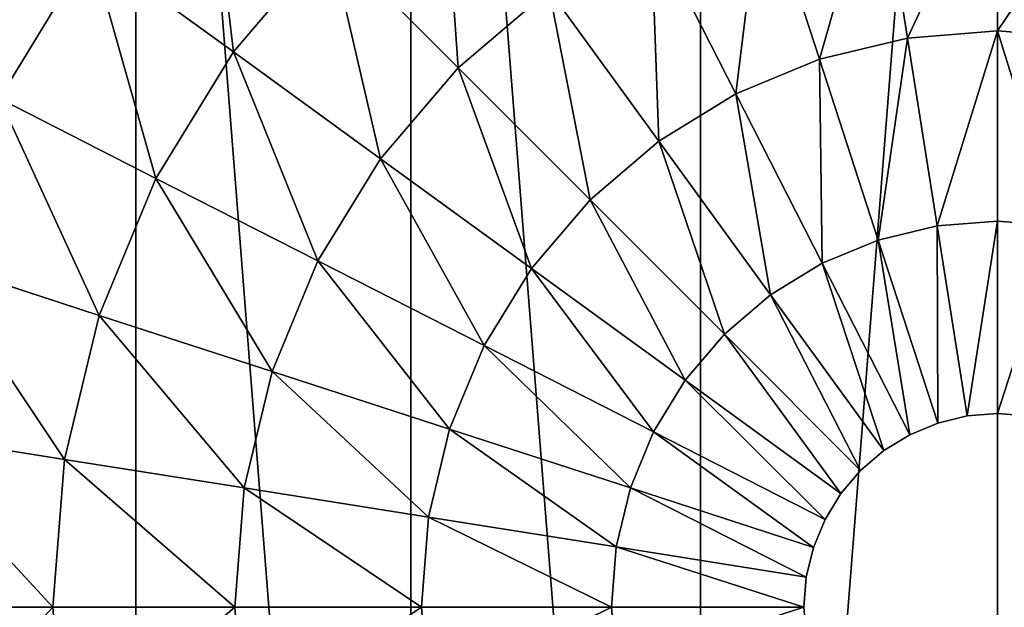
# Model space of a CAD drawing. Header units: centimetres. Extents: x -19.08 to -13.09, y -3.05 to 3.05.
# Tile 51 of 79: x -17.07 to -16.08, y 0.05 to 0.65. Entities that reach past the tile are written whole.
import ezdxf

# ---------------------------------------------------------------- set-up
doc = ezdxf.new("R2010")
doc.units = ezdxf.units.CM
doc.header["$LTSCALE"] = 2.54
doc.layers.get('0').update_dxf_attribs({"true_color": 0xff5454})
doc.layers.add('CHROM', color=7, linetype='Continuous', true_color=0x777799)

# ---------------------------------------------------------------- blocks, each defined once
blk = doc.blocks.new('Grupuj#6')
at = {"color": 0}
for p, q in [((2.99548, 3.57804, 0.06126), (2.99548, 3.76663, 0.11444)), ((2.99548, 3.57804, 0.06126), (2.99548, 3.76663, 0.11444)), ((2.90435, 3.57087, 0.06126), (2.87485, 3.75713, 0.11444)), ((2.90435, 3.57087, 0.06126), (2.87485, 3.75713, 0.11444)), ((2.81546, 3.54953, 0.06126), (2.75718, 3.72888, 0.11444)), ((2.81546, 3.54953, 0.06126), (2.75718, 3.72888, 0.11444)), ((2.731, 3.51454, 0.06126), (2.64539, 3.68258, 0.11444)), ((2.731, 3.51454, 0.06126), (2.64539, 3.68258, 0.11444)), ((2.22289, 3.5568, 0.18226), (2.32021, 3.67075, 0.18226)), ((2.22289, 3.5568, 0.18226), (2.32021, 3.67075, 0.18226)), ((2.4502, 3.54076, 0.11444), (2.32021, 3.67075, 0.18226)), ((2.4502, 3.54076, 0.11444), (2.32021, 3.67075, 0.18226)), ((1.98604, 3.50982, 0.2643), (2.07893, 3.6614, 0.2643)), ((1.98604, 3.50982, 0.2643), (2.07893, 3.6614, 0.2643)), ((2.22289, 3.5568, 0.18226), (2.07893, 3.6614, 0.2643)), ((2.22289, 3.5568, 0.18226), (2.07893, 3.6614, 0.2643)), ((2.4502, 3.54076, 0.11444), (2.54221, 3.61935, 0.11444)), ((2.4502, 3.54076, 0.11444), (2.54221, 3.61935, 0.11444)), ((2.65306, 3.46678, 0.06126), (2.54221, 3.61935, 0.11444)), ((2.65306, 3.46678, 0.06126), (2.54221, 3.61935, 0.11444)), ((2.90435, 3.57087, 0.06126), (2.99548, 3.57804, 0.06126)), ((2.90435, 3.57087, 0.06126), (2.99548, 3.57804, 0.06126)), ((2.99548, 3.38586, 0.02303), (2.99548, 3.57804, 0.06126)), ((2.99548, 3.57804, 0.06126), (3.08661, 3.57087, 0.06126)), ((2.99548, 3.38586, 0.02303), (2.99548, 3.57804, 0.06126)), ((2.99548, 3.57804, 0.06126), (3.08661, 3.57087, 0.06126)), ((2.81546, 3.54953, 0.06126), (2.90435, 3.57087, 0.06126)), ((2.81546, 3.54953, 0.06126), (2.90435, 3.57087, 0.06126)), ((2.93441, 3.38105, 0.02303), (2.90435, 3.57087, 0.06126)), ((2.93441, 3.38105, 0.02303), (2.90435, 3.57087, 0.06126)), ((2.14459, 3.42903, 0.18226), (2.22289, 3.5568, 0.18226)), ((2.14459, 3.42903, 0.18226), (2.22289, 3.5568, 0.18226)), ((2.37161, 3.44875, 0.11444), (2.22289, 3.5568, 0.18226)), ((2.37161, 3.44875, 0.11444), (2.22289, 3.5568, 0.18226)), ((2.731, 3.51454, 0.06126), (2.81546, 3.54953, 0.06126)), ((2.731, 3.51454, 0.06126), (2.81546, 3.54953, 0.06126)), ((2.87485, 3.36675, 0.02303), (2.81546, 3.54953, 0.06126)), ((2.87485, 3.36675, 0.02303), (2.81546, 3.54953, 0.06126)), ((2.37161, 3.44875, 0.11444), (2.4502, 3.54076, 0.11444)), ((2.37161, 3.44875, 0.11444), (2.4502, 3.54076, 0.11444)), ((2.58355, 3.40741, 0.06126), (2.4502, 3.54076, 0.11444)), ((2.58355, 3.40741, 0.06126), (2.4502, 3.54076, 0.11444)), ((2.65306, 3.46678, 0.06126), (2.731, 3.51454, 0.06126)), ((2.65306, 3.46678, 0.06126), (2.731, 3.51454, 0.06126)), ((2.81825, 3.34331, 0.02303), (2.731, 3.51454, 0.06126)), ((2.81825, 3.34331, 0.02303), (2.731, 3.51454, 0.06126)), ((2.14459, 3.42903, 0.18226), (1.98604, 3.50982, 0.2643)), ((2.14459, 3.42903, 0.18226), (1.98604, 3.50982, 0.2643)), ((2.58355, 3.40741, 0.06126), (2.65306, 3.46678, 0.06126)), ((2.58355, 3.40741, 0.06126), (2.65306, 3.46678, 0.06126)), ((2.76602, 3.3113, 0.02303), (2.65306, 3.46678, 0.06126)), ((2.76602, 3.3113, 0.02303), (2.65306, 3.46678, 0.06126)), ((2.30838, 3.34557, 0.11444), (2.37161, 3.44875, 0.11444)), ((2.30838, 3.34557, 0.11444), (2.37161, 3.44875, 0.11444)), ((2.52418, 3.3379, 0.06126), (2.37161, 3.44875, 0.11444)), ((2.52418, 3.3379, 0.06126), (2.37161, 3.44875, 0.11444)), ((2.08724, 3.29058, 0.18226), (2.14459, 3.42903, 0.18226)), ((2.08724, 3.29058, 0.18226), (2.14459, 3.42903, 0.18226)), ((2.30838, 3.34557, 0.11444), (2.14459, 3.42903, 0.18226)), ((2.30838, 3.34557, 0.11444), (2.14459, 3.42903, 0.18226)), ((2.52418, 3.3379, 0.06126), (2.58355, 3.40741, 0.06126)), ((2.52418, 3.3379, 0.06126), (2.58355, 3.40741, 0.06126)), ((2.71944, 3.27152, 0.02303), (2.58355, 3.40741, 0.06126)), ((2.71944, 3.27152, 0.02303), (2.58355, 3.40741, 0.06126)), ((2.93441, 3.38105, 0.02303), (2.99548, 3.38586, 0.02303)), ((2.93441, 3.38105, 0.02303), (2.99548, 3.38586, 0.02303)), ((2.99548, 3.19127), (2.99548, 3.38586, 0.02303)), ((2.99548, 3.38586, 0.02303), (3.05655, 3.38105, 0.02303)), ((2.99548, 3.19127), (2.99548, 3.38586, 0.02303)), ((2.99548, 3.38586, 0.02303), (3.05655, 3.38105, 0.02303)), ((2.87485, 3.36675, 0.02303), (2.93441, 3.38105, 0.02303)), ((2.87485, 3.36675, 0.02303), (2.93441, 3.38105, 0.02303)), ((2.96485, 3.18886), (2.93441, 3.38105, 0.02303)), ((2.96485, 3.18886), (2.93441, 3.38105, 0.02303)), ((2.81825, 3.34331, 0.02303), (2.87485, 3.36675, 0.02303)), ((2.81825, 3.34331, 0.02303), (2.87485, 3.36675, 0.02303)), ((2.93498, 3.18169), (2.87485, 3.36675, 0.02303)), ((2.93498, 3.18169), (2.87485, 3.36675, 0.02303)), ((2.08724, 3.29058, 0.18226), (1.91801, 3.34557, 0.2643)), ((2.08724, 3.29058, 0.18226), (1.91801, 3.34557, 0.2643)), ((2.26208, 3.23378, 0.11444), (2.30838, 3.34557, 0.11444)), ((2.26208, 3.23378, 0.11444), (2.30838, 3.34557, 0.11444)), ((2.47642, 3.25996, 0.06126), (2.30838, 3.34557, 0.11444)), ((2.47642, 3.25996, 0.06126), (2.30838, 3.34557, 0.11444)), ((2.47642, 3.25996, 0.06126), (2.52418, 3.3379, 0.06126)), ((2.47642, 3.25996, 0.06126), (2.52418, 3.3379, 0.06126)), ((2.67966, 3.22494, 0.02303), (2.52418, 3.3379, 0.06126)), ((2.67966, 3.22494, 0.02303), (2.52418, 3.3379, 0.06126)), ((2.76602, 3.3113, 0.02303), (2.81825, 3.34331, 0.02303)), ((2.76602, 3.3113, 0.02303), (2.81825, 3.34331, 0.02303)), ((2.90659, 3.16993), (2.81825, 3.34331, 0.02303)), ((2.90659, 3.16993), (2.81825, 3.34331, 0.02303)), ((2.71944, 3.27152, 0.02303), (2.76602, 3.3113, 0.02303)), ((2.71944, 3.27152, 0.02303), (2.76602, 3.3113, 0.02303)), ((2.8804, 3.15388), (2.76602, 3.3113, 0.02303)), ((2.8804, 3.15388), (2.76602, 3.3113, 0.02303)), ((2.05226, 3.14487, 0.18226), (2.08724, 3.29058, 0.18226)), ((2.05226, 3.14487, 0.18226), (2.08724, 3.29058, 0.18226)), ((2.26208, 3.23378, 0.11444), (2.08724, 3.29058, 0.18226)), ((2.26208, 3.23378, 0.11444), (2.08724, 3.29058, 0.18226)), ((2.67966, 3.22494, 0.02303), (2.71944, 3.27152, 0.02303)), ((2.67966, 3.22494, 0.02303), (2.71944, 3.27152, 0.02303)), ((2.85703, 3.13393), (2.71944, 3.27152, 0.02303)), ((2.85703, 3.13393), (2.71944, 3.27152, 0.02303)), ((2.44143, 3.1755, 0.06126), (2.47642, 3.25996, 0.06126)), ((2.44143, 3.1755, 0.06126), (2.47642, 3.25996, 0.06126)), ((2.64765, 3.17271, 0.02303), (2.47642, 3.25996, 0.06126)), ((2.64765, 3.17271, 0.02303), (2.47642, 3.25996, 0.06126)), ((2.23383, 3.11611, 0.11444), (2.26208, 3.23378, 0.11444)), ((2.23383, 3.11611, 0.11444), (2.26208, 3.23378, 0.11444)), ((2.44143, 3.1755, 0.06126), (2.26208, 3.23378, 0.11444)), ((2.44143, 3.1755, 0.06126), (2.26208, 3.23378, 0.11444)), ((2.64765, 3.17271, 0.02303), (2.67966, 3.22494, 0.02303)), ((2.64765, 3.17271, 0.02303), (2.67966, 3.22494, 0.02303)), ((2.83708, 3.11056), (2.67966, 3.22494, 0.02303)), ((2.83708, 3.11056), (2.67966, 3.22494, 0.02303)), ((2.93498, 3.18169), (2.96485, 3.18886)), ((2.96485, 3.18886), (2.99548, 3.19127)), ((2.99548, 3.19127), (3.02611, 3.18886)), ((2.42009, 3.08661, 0.06126), (2.44143, 3.1755, 0.06126)), ((2.42009, 3.08661, 0.06126), (2.44143, 3.1755, 0.06126)), ((2.62421, 3.11611, 0.02303), (2.44143, 3.1755, 0.06126)), ((2.62421, 3.11611, 0.02303), (2.44143, 3.1755, 0.06126)), ((2.90659, 3.16993), (2.93498, 3.18169)), ((2.05226, 3.14487, 0.18226), (1.8765, 3.17271, 0.2643)), ((2.05226, 3.14487, 0.18226), (1.8765, 3.17271, 0.2643)), ((2.62421, 3.11611, 0.02303), (2.64765, 3.17271, 0.02303)), ((2.62421, 3.11611, 0.02303), (2.64765, 3.17271, 0.02303)), ((2.82103, 3.08437), (2.64765, 3.17271, 0.02303)), ((2.82103, 3.08437), (2.64765, 3.17271, 0.02303)), ((2.8804, 3.15388), (2.90659, 3.16993)), ((2.85703, 3.13393), (2.8804, 3.15388)), ((2.0405, 2.99548, 0.18226), (2.05226, 3.14487, 0.18226)), ((2.0405, 2.99548, 0.18226), (2.05226, 3.14487, 0.18226)), ((2.23383, 3.11611, 0.11444), (2.05226, 3.14487, 0.18226)), ((2.23383, 3.11611, 0.11444), (2.05226, 3.14487, 0.18226)), ((2.83708, 3.11056), (2.85703, 3.13393)), ((2.22433, 2.99548, 0.11444), (2.23383, 3.11611, 0.11444)), ((2.22433, 2.99548, 0.11444), (2.23383, 3.11611, 0.11444)), ((2.42009, 3.08661, 0.06126), (2.23383, 3.11611, 0.11444)), ((2.42009, 3.08661, 0.06126), (2.23383, 3.11611, 0.11444)), ((2.60991, 3.05655, 0.02303), (2.62421, 3.11611, 0.02303)), ((2.60991, 3.05655, 0.02303), (2.62421, 3.11611, 0.02303)), ((2.80927, 3.05598), (2.62421, 3.11611, 0.02303)), ((2.80927, 3.05598), (2.62421, 3.11611, 0.02303)), ((2.82103, 3.08437), (2.83708, 3.11056)), ((2.41292, 2.99548, 0.06126), (2.42009, 3.08661, 0.06126)), ((2.41292, 2.99548, 0.06126), (2.42009, 3.08661, 0.06126)), ((2.60991, 3.05655, 0.02303), (2.42009, 3.08661, 0.06126)), ((2.60991, 3.05655, 0.02303), (2.42009, 3.08661, 0.06126)), ((2.80927, 3.05598), (2.82103, 3.08437)), ((2.6051, 2.99548, 0.02303), (2.60991, 3.05655, 0.02303)), ((2.6051, 2.99548, 0.02303), (2.60991, 3.05655, 0.02303)), ((2.8021, 3.02611), (2.60991, 3.05655, 0.02303)), ((2.8021, 3.02611), (2.60991, 3.05655, 0.02303)), ((2.8021, 3.02611), (2.80927, 3.05598)), ((2.79969, 2.99548), (2.8021, 3.02611)), ((2.0405, 2.99548, 0.18226), (1.86256, 2.99548, 0.2643)), ((2.0405, 2.99548, 0.18226), (1.86256, 2.99548, 0.2643)), ((2.05226, 2.84609, 0.18226), (2.0405, 2.99548, 0.18226)), ((2.05226, 2.84609, 0.18226), (2.0405, 2.99548, 0.18226)), ((2.22433, 2.99548, 0.11444), (2.0405, 2.99548, 0.18226)), ((2.22433, 2.99548, 0.11444), (2.0405, 2.99548, 0.18226)), ((2.23383, 2.87485, 0.11444), (2.22433, 2.99548, 0.11444)), ((2.23383, 2.87485, 0.11444), (2.22433, 2.99548, 0.11444)), ((2.41292, 2.99548, 0.06126), (2.22433, 2.99548, 0.11444)), ((2.41292, 2.99548, 0.06126), (2.22433, 2.99548, 0.11444)), ((2.42009, 2.90435, 0.06126), (2.41292, 2.99548, 0.06126)), ((2.6051, 2.99548, 0.02303), (2.41292, 2.99548, 0.06126)), ((2.42009, 2.90435, 0.06126), (2.41292, 2.99548, 0.06126)), ((2.6051, 2.99548, 0.02303), (2.41292, 2.99548, 0.06126)), ((2.60991, 2.93441, 0.02303), (2.6051, 2.99548, 0.02303)), ((2.60991, 2.93441, 0.02303), (2.6051, 2.99548, 0.02303)), ((2.79969, 2.99548), (2.6051, 2.99548, 0.02303)), ((2.79969, 2.99548), (2.6051, 2.99548, 0.02303)), ((2.8021, 2.96485), (2.79969, 2.99548))]:
    blk.add_line(p, q, dxfattribs=at)
mesh = blk.add_polyface(dxfattribs=at)
corners = [(0.03688, 3.46408, 6.88779), (0.03688, 2.52688, 6.88779), (0, 2.99548, 6.88779), (0.14661, 3.92113, 6.88779), (0.14661, 2.06983, 6.88779), (0.32649, 4.3554, 6.88779), (0.32649, 1.63556, 6.88779), (0.57209, 4.75618, 6.88779), (0.5, 2.99548, 6.88779), (0.53072, 3.38586, 6.88779), (0.62214, 3.76663, 6.88779), (0.87736, 5.1136, 6.88779), (0.77199, 4.1284, 6.88779), (0.97659, 4.46229, 6.88779), (1.23478, 5.41887, 6.88779), (1.23091, 4.76005, 6.88779), (1.52867, 5.01437, 6.88779), (1.63556, 5.66447, 6.88779), (1.86256, 5.21897, 6.88779), (2.06983, 5.84435, 6.88779), (2.22433, 5.36882, 6.88779), (2.52688, 5.95408, 6.88779), (2.6051, 5.46024, 6.88779), (2.99548, 5.99096, 6.88779), (2.99548, 5.49096, 6.88779), (3.46408, 5.95408, 6.88779), (3.38586, 5.46024, 6.88779), (3.76663, 5.36882, 6.88779), (3.92113, 5.84435, 6.88779), (4.1284, 5.21897, 6.88779), (4.3554, 5.66447, 6.88779), (4.46229, 5.01437, 6.88779), (4.75618, 5.41887, 6.88779), (4.76005, 4.76005, 6.88779), (5.1136, 5.1136, 6.88779), (5.01437, 4.46229, 6.88779), (5.21897, 4.1284, 6.88779), (5.41887, 4.75618, 6.88779), (5.36882, 3.76663, 6.88779), (5.46024, 3.38586, 6.88779), (5.66447, 4.3554, 6.88779), (5.49096, 2.99548, 6.88779), (5.66447, 1.63556, 6.88779), (5.84435, 2.06983, 6.88779), (5.84435, 3.92113, 6.88779), (5.95408, 2.52688, 6.88779), (5.95408, 3.46408, 6.88779), (5.99096, 2.99548, 6.88779), (0.57209, 1.23478, 6.88779), (0.53072, 2.6051, 6.88779), (0.62214, 2.22433, 6.88779), (0.87736, 0.87736, 6.88779), (0.77199, 1.86256, 6.88779), (0.97659, 1.52867, 6.88779), (1.23478, 0.57209, 6.88779), (1.23091, 1.23091, 6.88779), (1.52867, 0.97659, 6.88779), (1.63556, 0.32649, 6.88779), (1.86256, 0.77199, 6.88779), (2.06983, 0.14661, 6.88779), (2.22433, 0.62214, 6.88779), (2.52688, 0.03688, 6.88779), (2.6051, 0.53072, 6.88779), (2.99548, 0, 6.88779), (2.99548, 0.5, 6.88779), (3.38586, 0.53072, 6.88779), (3.46408, 0.03688, 6.88779), (3.76663, 0.62214, 6.88779), (3.92113, 0.14661, 6.88779), (4.1284, 0.77199, 6.88779), (4.3554, 0.32649, 6.88779), (4.46229, 0.97659, 6.88779), (4.75618, 0.57209, 6.88779), (4.76005, 1.23091, 6.88779), (5.1136, 0.87736, 6.88779), (5.01437, 1.52867, 6.88779), (5.21897, 1.86256, 6.88779), (5.41887, 1.23478, 6.88779), (5.36882, 2.22433, 6.88779), (5.46024, 2.6051, 6.88779)]
mesh.append_faces([[corners[k] for k in face] for face in [(0, 1, 2), (45, 46, 47)]], dxfattribs={"vtx0": -1, "color": 0})
mesh.append_faces([[corners[k] for k in face] for face in [(1, 3, 4), (4, 5, 6), (8, 7, 9), (9, 7, 10), (10, 11, 12), (12, 11, 13), (13, 14, 15), (15, 14, 16), (16, 17, 18), (18, 19, 20), (20, 21, 22), (22, 23, 24), (24, 25, 26), (26, 25, 27), (27, 28, 29), (29, 30, 31), (31, 32, 33), (33, 34, 35), (35, 34, 36), (36, 37, 38), (38, 37, 39), (39, 40, 41), (42, 40, 43), (43, 44, 45), (48, 50, 51), (51, 53, 54), (54, 56, 57), (57, 58, 59), (59, 60, 61), (61, 62, 63), (63, 65, 66), (66, 67, 68), (68, 69, 70), (70, 71, 72), (72, 73, 74), (74, 76, 77), (77, 79, 42)]], dxfattribs={"vtx0": -1, "vtx1": -1, "color": 0})
mesh.append_faces([[corners[k] for k in face] for face in [(6, 7, 8), (41, 40, 42)]], dxfattribs={"vtx0": -1, "vtx1": -1, "vtx2": -1, "color": 0})
mesh.append_faces([[corners[k] for k in face] for face in [(1, 0, 3), (4, 3, 5), (6, 5, 7), (10, 7, 11), (13, 11, 14), (16, 14, 17), (18, 17, 19), (20, 19, 21), (22, 21, 23), (24, 23, 25), (27, 25, 28), (29, 28, 30), (31, 30, 32), (33, 32, 34), (36, 34, 37), (39, 37, 40), (43, 40, 44), (45, 44, 46), (8, 48, 6), (48, 8, 49), (48, 49, 50), (51, 50, 52), (51, 52, 53), (54, 53, 55), (54, 55, 56), (57, 56, 58), (59, 58, 60), (61, 60, 62), (63, 62, 64), (63, 64, 65), (66, 65, 67), (68, 67, 69), (70, 69, 71), (72, 71, 73), (74, 73, 75), (74, 75, 76), (77, 76, 78), (77, 78, 79), (42, 79, 41)]], dxfattribs={"vtx0": -1, "vtx2": -1, "color": 0})
mesh = blk.add_polyface(dxfattribs=at)
corners = [(1.10003, 2.69527, 12.53068), (1.10003, 3.29569, 12.53068), (1.0764, 2.99548, 12.53068), (1.17032, 2.40245, 12.53068), (1.17032, 3.58851, 12.53068), (1.28557, 2.12424, 12.53068), (1.28557, 3.86672, 12.53068), (1.44291, 1.86747, 12.53068), (1.44291, 4.12349, 12.53068), (1.63848, 1.63848, 12.53068), (1.63848, 4.35248, 12.53068), (1.86747, 1.44291, 12.53068), (1.86747, 4.54805, 12.53068), (2.12424, 1.28557, 12.53068), (2.12424, 4.70539, 12.53068), (2.40245, 1.17032, 12.53068), (2.40245, 4.82064, 12.53068), (2.69527, 1.10003, 12.53068), (2.69527, 4.89093, 12.53068), (2.99548, 4.91456, 12.53068), (2.99548, 1.0764, 12.53068), (3.29569, 1.10003, 12.53068), (3.29569, 4.89093, 12.53068), (3.58851, 1.17032, 12.53068), (3.58851, 4.82064, 12.53068), (3.86672, 1.28557, 12.53068), (3.86672, 4.70539, 12.53068), (4.12349, 1.44291, 12.53068), (4.12349, 4.54805, 12.53068), (4.35248, 1.63848, 12.53068), (4.35248, 4.35248, 12.53068), (4.54805, 1.86747, 12.53068), (4.54805, 4.12349, 12.53068), (4.70539, 2.12424, 12.53068), (4.70539, 3.86672, 12.53068), (4.82064, 2.40245, 12.53068), (4.82064, 3.58851, 12.53068), (4.89093, 2.69527, 12.53068), (4.89093, 3.29569, 12.53068), (4.91456, 2.99548, 12.53068)]
mesh.append_faces([[corners[k] for k in face] for face in [(0, 1, 2), (38, 37, 39)]], dxfattribs={"vtx0": -1, "color": 0})
mesh.append_faces([[corners[k] for k in face] for face in [(1, 3, 4), (4, 5, 6), (6, 7, 8), (8, 9, 10), (10, 11, 12), (12, 13, 14), (14, 15, 16), (16, 17, 18), (18, 17, 19), (19, 21, 22), (22, 23, 24), (24, 25, 26), (26, 27, 28), (28, 29, 30), (30, 31, 32), (32, 33, 34), (34, 35, 36), (36, 37, 38)]], dxfattribs={"vtx0": -1, "vtx1": -1, "color": 0})
mesh.append_faces([[corners[k] for k in face] for face in [(1, 0, 3), (4, 3, 5), (6, 5, 7), (8, 7, 9), (10, 9, 11), (12, 11, 13), (14, 13, 15), (16, 15, 17), (19, 17, 20), (19, 20, 21), (22, 21, 23), (24, 23, 25), (26, 25, 27), (28, 27, 29), (30, 29, 31), (32, 31, 33), (34, 33, 35), (36, 35, 37)]], dxfattribs={"vtx0": -1, "vtx2": -1, "color": 0})
mesh = blk.add_polyface(dxfattribs=at)
corners = [(2.19438, 3.79658, 0.2643), (2.22289, 3.5568, 0.18226), (2.07893, 3.6614, 0.2643), (2.32021, 3.67075, 0.18226)]
mesh.append_faces([[corners[k] for k in face] for face in [(0, 1, 2), (1, 0, 3)]], dxfattribs={"vtx0": -1, "color": 0})
mesh = blk.add_polyface(dxfattribs=at)
corners = [(2.43416, 3.76807, 0.18226), (2.4502, 3.54076, 0.11444), (2.32021, 3.67075, 0.18226), (2.54221, 3.61935, 0.11444)]
mesh.append_faces([[corners[k] for k in face] for face in [(0, 1, 2), (1, 0, 3)]], dxfattribs={"vtx0": -1, "color": 0})
mesh = blk.add_polyface(dxfattribs=at)
corners = [(2.99548, 3.76663, 0.11444), (2.90435, 3.57087, 0.06126), (2.87485, 3.75713, 0.11444), (2.99548, 3.57804, 0.06126)]
mesh.append_faces([[corners[k] for k in face] for face in [(0, 1, 2), (1, 0, 3)]], dxfattribs={"vtx0": -1, "color": 0})
mesh = blk.add_polyface(dxfattribs=at)
corners = [(3.11611, 3.75713, 0.11444), (2.99548, 3.57804, 0.06126), (2.99548, 3.76663, 0.11444), (3.08661, 3.57087, 0.06126)]
mesh.append_faces([[corners[k] for k in face] for face in [(0, 1, 2), (1, 0, 3)]], dxfattribs={"vtx0": -1, "color": 0})
mesh = blk.add_polyface(dxfattribs=at)
corners = [(1.94062, 3.76188, 0.36004), (1.98604, 3.50982, 0.2643), (1.83371, 3.58743, 0.36004), (2.07893, 3.6614, 0.2643)]
mesh.append_faces([[corners[k] for k in face] for face in [(0, 1, 2), (1, 0, 3)]], dxfattribs={"vtx0": -1, "color": 0})
mesh = blk.add_polyface(dxfattribs=at)
corners = [(2.87485, 3.75713, 0.11444), (2.81546, 3.54953, 0.06126), (2.75718, 3.72888, 0.11444), (2.90435, 3.57087, 0.06126)]
mesh.append_faces([[corners[k] for k in face] for face in [(0, 1, 2), (1, 0, 3)]], dxfattribs={"vtx0": -1, "color": 0})
mesh = blk.add_polyface(dxfattribs=at)
corners = [(2.75718, 3.72888, 0.11444), (2.731, 3.51454, 0.06126), (2.64539, 3.68258, 0.11444), (2.81546, 3.54953, 0.06126)]
mesh.append_faces([[corners[k] for k in face] for face in [(0, 1, 2), (1, 0, 3)]], dxfattribs={"vtx0": -1, "color": 0})
mesh = blk.add_polyface(dxfattribs=at)
corners = [(2.64539, 3.68258, 0.11444), (2.65306, 3.46678, 0.06126), (2.54221, 3.61935, 0.11444), (2.731, 3.51454, 0.06126)]
mesh.append_faces([[corners[k] for k in face] for face in [(0, 1, 2), (1, 0, 3)]], dxfattribs={"vtx0": -1, "color": 0})
mesh = blk.add_polyface(dxfattribs=at)
corners = [(2.32021, 3.67075, 0.18226), (2.37161, 3.44875, 0.11444), (2.22289, 3.5568, 0.18226), (2.4502, 3.54076, 0.11444)]
mesh.append_faces([[corners[k] for k in face] for face in [(0, 1, 2), (1, 0, 3)]], dxfattribs={"vtx0": -1, "color": 0})
mesh = blk.add_polyface(dxfattribs=at)
corners = [(2.07893, 3.6614, 0.2643), (2.14459, 3.42903, 0.18226), (1.98604, 3.50982, 0.2643), (2.22289, 3.5568, 0.18226)]
mesh.append_faces([[corners[k] for k in face] for face in [(0, 1, 2), (1, 0, 3)]], dxfattribs={"vtx0": -1, "color": 0})
mesh = blk.add_polyface(dxfattribs=at)
corners = [(2.54221, 3.61935, 0.11444), (2.58355, 3.40741, 0.06126), (2.4502, 3.54076, 0.11444), (2.65306, 3.46678, 0.06126)]
mesh.append_faces([[corners[k] for k in face] for face in [(0, 1, 2), (1, 0, 3)]], dxfattribs={"vtx0": -1, "color": 0})
mesh = blk.add_polyface(dxfattribs=at)
corners = [(2.99548, 3.57804, 0.06126), (2.93441, 3.38105, 0.02303), (2.90435, 3.57087, 0.06126), (2.99548, 3.38586, 0.02303)]
mesh.append_faces([[corners[k] for k in face] for face in [(0, 1, 2), (1, 0, 3)]], dxfattribs={"vtx0": -1, "color": 0})
mesh = blk.add_polyface(dxfattribs=at)
corners = [(2.99548, 3.57804, 0.06126), (3.05655, 3.38105, 0.02303), (2.99548, 3.38586, 0.02303), (3.08661, 3.57087, 0.06126)]
mesh.append_faces([[corners[k] for k in face] for face in [(0, 1, 2), (1, 0, 3)]], dxfattribs={"vtx0": -1, "color": 0})
mesh = blk.add_polyface(dxfattribs=at)
corners = [(2.90435, 3.57087, 0.06126), (2.87485, 3.36675, 0.02303), (2.81546, 3.54953, 0.06126), (2.93441, 3.38105, 0.02303)]
mesh.append_faces([[corners[k] for k in face] for face in [(0, 1, 2), (1, 0, 3)]], dxfattribs={"vtx0": -1, "color": 0})
mesh = blk.add_polyface(dxfattribs=at)
corners = [(2.22289, 3.5568, 0.18226), (2.30838, 3.34557, 0.11444), (2.14459, 3.42903, 0.18226), (2.37161, 3.44875, 0.11444)]
mesh.append_faces([[corners[k] for k in face] for face in [(0, 1, 2), (1, 0, 3)]], dxfattribs={"vtx0": -1, "color": 0})
mesh = blk.add_polyface(dxfattribs=at)
corners = [(2.81546, 3.54953, 0.06126), (2.81825, 3.34331, 0.02303), (2.731, 3.51454, 0.06126), (2.87485, 3.36675, 0.02303)]
mesh.append_faces([[corners[k] for k in face] for face in [(0, 1, 2), (1, 0, 3)]], dxfattribs={"vtx0": -1, "color": 0})
mesh = blk.add_polyface(dxfattribs=at)
corners = [(2.4502, 3.54076, 0.11444), (2.52418, 3.3379, 0.06126), (2.37161, 3.44875, 0.11444), (2.58355, 3.40741, 0.06126)]
mesh.append_faces([[corners[k] for k in face] for face in [(0, 1, 2), (1, 0, 3)]], dxfattribs={"vtx0": -1, "color": 0})
mesh = blk.add_polyface(dxfattribs=at)
corners = [(2.731, 3.51454, 0.06126), (2.76602, 3.3113, 0.02303), (2.65306, 3.46678, 0.06126), (2.81825, 3.34331, 0.02303)]
mesh.append_faces([[corners[k] for k in face] for face in [(0, 1, 2), (1, 0, 3)]], dxfattribs={"vtx0": -1, "color": 0})
mesh = blk.add_polyface(dxfattribs=at)
corners = [(1.98604, 3.50982, 0.2643), (2.08724, 3.29058, 0.18226), (1.91801, 3.34557, 0.2643), (2.14459, 3.42903, 0.18226)]
mesh.append_faces([[corners[k] for k in face] for face in [(0, 1, 2), (1, 0, 3)]], dxfattribs={"vtx0": -1, "color": 0})
mesh = blk.add_polyface(dxfattribs=at)
corners = [(2.65306, 3.46678, 0.06126), (2.71944, 3.27152, 0.02303), (2.58355, 3.40741, 0.06126), (2.76602, 3.3113, 0.02303)]
mesh.append_faces([[corners[k] for k in face] for face in [(0, 1, 2), (1, 0, 3)]], dxfattribs={"vtx0": -1, "color": 0})
mesh = blk.add_polyface(dxfattribs=at)
corners = [(2.37161, 3.44875, 0.11444), (2.47642, 3.25996, 0.06126), (2.30838, 3.34557, 0.11444), (2.52418, 3.3379, 0.06126)]
mesh.append_faces([[corners[k] for k in face] for face in [(0, 1, 2), (1, 0, 3)]], dxfattribs={"vtx0": -1, "color": 0})
mesh = blk.add_polyface(dxfattribs=at)
corners = [(2.14459, 3.42903, 0.18226), (2.26208, 3.23378, 0.11444), (2.08724, 3.29058, 0.18226), (2.30838, 3.34557, 0.11444)]
mesh.append_faces([[corners[k] for k in face] for face in [(0, 1, 2), (1, 0, 3)]], dxfattribs={"vtx0": -1, "color": 0})
mesh = blk.add_polyface(dxfattribs=at)
corners = [(2.58355, 3.40741, 0.06126), (2.67966, 3.22494, 0.02303), (2.52418, 3.3379, 0.06126), (2.71944, 3.27152, 0.02303)]
mesh.append_faces([[corners[k] for k in face] for face in [(0, 1, 2), (1, 0, 3)]], dxfattribs={"vtx0": -1, "color": 0})
mesh = blk.add_polyface(dxfattribs=at)
corners = [(2.99548, 3.38586, 0.02303), (2.96485, 3.18886), (2.93441, 3.38105, 0.02303), (2.99548, 3.19127)]
mesh.append_faces([[corners[k] for k in face] for face in [(0, 1, 2), (1, 0, 3)]], dxfattribs={"vtx0": -1, "color": 0})
mesh = blk.add_polyface(dxfattribs=at)
corners = [(3.05655, 3.38105, 0.02303), (2.99548, 3.19127), (2.99548, 3.38586, 0.02303), (3.02611, 3.18886)]
mesh.append_faces([[corners[k] for k in face] for face in [(0, 1, 2), (1, 0, 3)]], dxfattribs={"vtx0": -1, "color": 0})
mesh = blk.add_polyface(dxfattribs=at)
corners = [(2.93441, 3.38105, 0.02303), (2.93498, 3.18169), (2.87485, 3.36675, 0.02303), (2.96485, 3.18886)]
mesh.append_faces([[corners[k] for k in face] for face in [(0, 1, 2), (1, 0, 3)]], dxfattribs={"vtx0": -1, "color": 0})
mesh = blk.add_polyface(dxfattribs=at)
corners = [(2.87485, 3.36675, 0.02303), (2.90659, 3.16993), (2.81825, 3.34331, 0.02303), (2.93498, 3.18169)]
mesh.append_faces([[corners[k] for k in face] for face in [(0, 1, 2), (1, 0, 3)]], dxfattribs={"vtx0": -1, "color": 0})
mesh = blk.add_polyface(dxfattribs=at)
corners = [(1.91801, 3.34557, 0.2643), (2.05226, 3.14487, 0.18226), (1.8765, 3.17271, 0.2643), (2.08724, 3.29058, 0.18226)]
mesh.append_faces([[corners[k] for k in face] for face in [(0, 1, 2), (1, 0, 3)]], dxfattribs={"vtx0": -1, "color": 0})
mesh = blk.add_polyface(dxfattribs=at)
corners = [(2.30838, 3.34557, 0.11444), (2.44143, 3.1755, 0.06126), (2.26208, 3.23378, 0.11444), (2.47642, 3.25996, 0.06126)]
mesh.append_faces([[corners[k] for k in face] for face in [(0, 1, 2), (1, 0, 3)]], dxfattribs={"vtx0": -1, "color": 0})
mesh = blk.add_polyface(dxfattribs=at)
corners = [(2.52418, 3.3379, 0.06126), (2.64765, 3.17271, 0.02303), (2.47642, 3.25996, 0.06126), (2.67966, 3.22494, 0.02303)]
mesh.append_faces([[corners[k] for k in face] for face in [(0, 1, 2), (1, 0, 3)]], dxfattribs={"vtx0": -1, "color": 0})
mesh = blk.add_polyface(dxfattribs=at)
corners = [(2.81825, 3.34331, 0.02303), (2.8804, 3.15388), (2.76602, 3.3113, 0.02303), (2.90659, 3.16993)]
mesh.append_faces([[corners[k] for k in face] for face in [(0, 1, 2), (1, 0, 3)]], dxfattribs={"vtx0": -1, "color": 0})
mesh = blk.add_polyface(dxfattribs=at)
corners = [(2.76602, 3.3113, 0.02303), (2.85703, 3.13393), (2.71944, 3.27152, 0.02303), (2.8804, 3.15388)]
mesh.append_faces([[corners[k] for k in face] for face in [(0, 1, 2), (1, 0, 3)]], dxfattribs={"vtx0": -1, "color": 0})
mesh = blk.add_polyface(dxfattribs=at)
corners = [(2.08724, 3.29058, 0.18226), (2.23383, 3.11611, 0.11444), (2.05226, 3.14487, 0.18226), (2.26208, 3.23378, 0.11444)]
mesh.append_faces([[corners[k] for k in face] for face in [(0, 1, 2), (1, 0, 3)]], dxfattribs={"vtx0": -1, "color": 0})
mesh = blk.add_polyface(dxfattribs=at)
corners = [(2.71944, 3.27152, 0.02303), (2.83708, 3.11056), (2.67966, 3.22494, 0.02303), (2.85703, 3.13393)]
mesh.append_faces([[corners[k] for k in face] for face in [(0, 1, 2), (1, 0, 3)]], dxfattribs={"vtx0": -1, "color": 0})
mesh = blk.add_polyface(dxfattribs=at)
corners = [(2.47642, 3.25996, 0.06126), (2.62421, 3.11611, 0.02303), (2.44143, 3.1755, 0.06126), (2.64765, 3.17271, 0.02303)]
mesh.append_faces([[corners[k] for k in face] for face in [(0, 1, 2), (1, 0, 3)]], dxfattribs={"vtx0": -1, "color": 0})
mesh = blk.add_polyface(dxfattribs=at)
corners = [(2.26208, 3.23378, 0.11444), (2.42009, 3.08661, 0.06126), (2.23383, 3.11611, 0.11444), (2.44143, 3.1755, 0.06126)]
mesh.append_faces([[corners[k] for k in face] for face in [(0, 1, 2), (1, 0, 3)]], dxfattribs={"vtx0": -1, "color": 0})
mesh = blk.add_polyface(dxfattribs=at)
corners = [(2.67966, 3.22494, 0.02303), (2.82103, 3.08437), (2.64765, 3.17271, 0.02303), (2.83708, 3.11056)]
mesh.append_faces([[corners[k] for k in face] for face in [(0, 1, 2), (1, 0, 3)]], dxfattribs={"vtx0": -1, "color": 0})
mesh = blk.add_polyface(dxfattribs=at)
corners = [(2.44143, 3.1755, 0.06126), (2.60991, 3.05655, 0.02303), (2.42009, 3.08661, 0.06126), (2.62421, 3.11611, 0.02303)]
mesh.append_faces([[corners[k] for k in face] for face in [(0, 1, 2), (1, 0, 3)]], dxfattribs={"vtx0": -1, "color": 0})
mesh = blk.add_polyface(dxfattribs=at)
corners = [(1.8765, 3.17271, 0.2643), (2.0405, 2.99548, 0.18226), (1.86256, 2.99548, 0.2643), (2.05226, 3.14487, 0.18226)]
mesh.append_faces([[corners[k] for k in face] for face in [(0, 1, 2), (1, 0, 3)]], dxfattribs={"vtx0": -1, "color": 0})
mesh = blk.add_polyface(dxfattribs=at)
corners = [(2.64765, 3.17271, 0.02303), (2.80927, 3.05598), (2.62421, 3.11611, 0.02303), (2.82103, 3.08437)]
mesh.append_faces([[corners[k] for k in face] for face in [(0, 1, 2), (1, 0, 3)]], dxfattribs={"vtx0": -1, "color": 0})
mesh = blk.add_polyface(dxfattribs=at)
corners = [(2.05226, 3.14487, 0.18226), (2.22433, 2.99548, 0.11444), (2.0405, 2.99548, 0.18226), (2.23383, 3.11611, 0.11444)]
mesh.append_faces([[corners[k] for k in face] for face in [(0, 1, 2), (1, 0, 3)]], dxfattribs={"vtx0": -1, "color": 0})
mesh = blk.add_polyface(dxfattribs=at)
corners = [(2.23383, 3.11611, 0.11444), (2.41292, 2.99548, 0.06126), (2.22433, 2.99548, 0.11444), (2.42009, 3.08661, 0.06126)]
mesh.append_faces([[corners[k] for k in face] for face in [(0, 1, 2), (1, 0, 3)]], dxfattribs={"vtx0": -1, "color": 0})
mesh = blk.add_polyface(dxfattribs=at)
corners = [(2.62421, 3.11611, 0.02303), (2.8021, 3.02611), (2.60991, 3.05655, 0.02303), (2.80927, 3.05598)]
mesh.append_faces([[corners[k] for k in face] for face in [(0, 1, 2), (1, 0, 3)]], dxfattribs={"vtx0": -1, "color": 0})
mesh = blk.add_polyface(dxfattribs=at)
corners = [(2.42009, 3.08661, 0.06126), (2.6051, 2.99548, 0.02303), (2.41292, 2.99548, 0.06126), (2.60991, 3.05655, 0.02303)]
mesh.append_faces([[corners[k] for k in face] for face in [(0, 1, 2), (1, 0, 3)]], dxfattribs={"vtx0": -1, "color": 0})
mesh = blk.add_polyface(dxfattribs=at)
corners = [(2.60991, 3.05655, 0.02303), (2.79969, 2.99548), (2.6051, 2.99548, 0.02303), (2.8021, 3.02611)]
mesh.append_faces([[corners[k] for k in face] for face in [(0, 1, 2), (1, 0, 3)]], dxfattribs={"vtx0": -1, "color": 0})
mesh = blk.add_polyface(dxfattribs=at)
corners = [(2.0405, 2.99548, 0.18226), (1.8765, 2.81825, 0.2643), (1.86256, 2.99548, 0.2643), (2.05226, 2.84609, 0.18226)]
mesh.append_faces([[corners[k] for k in face] for face in [(0, 1, 2), (1, 0, 3)]], dxfattribs={"vtx0": -1, "color": 0})
mesh = blk.add_polyface(dxfattribs=at)
corners = [(2.22433, 2.99548, 0.11444), (2.05226, 2.84609, 0.18226), (2.0405, 2.99548, 0.18226), (2.23383, 2.87485, 0.11444)]
mesh.append_faces([[corners[k] for k in face] for face in [(0, 1, 2), (1, 0, 3)]], dxfattribs={"vtx0": -1, "color": 0})
mesh = blk.add_polyface(dxfattribs=at)
corners = [(2.41292, 2.99548, 0.06126), (2.23383, 2.87485, 0.11444), (2.22433, 2.99548, 0.11444), (2.42009, 2.90435, 0.06126)]
mesh.append_faces([[corners[k] for k in face] for face in [(0, 1, 2), (1, 0, 3)]], dxfattribs={"vtx0": -1, "color": 0})
mesh = blk.add_polyface(dxfattribs=at)
corners = [(2.6051, 2.99548, 0.02303), (2.42009, 2.90435, 0.06126), (2.41292, 2.99548, 0.06126), (2.60991, 2.93441, 0.02303)]
mesh.append_faces([[corners[k] for k in face] for face in [(0, 1, 2), (1, 0, 3)]], dxfattribs={"vtx0": -1, "color": 0})
mesh = blk.add_polyface(dxfattribs=at)
corners = [(2.79969, 2.99548), (2.60991, 2.93441, 0.02303), (2.6051, 2.99548, 0.02303), (2.8021, 2.96485)]
mesh.append_faces([[corners[k] for k in face] for face in [(0, 1, 2), (1, 0, 3)]], dxfattribs={"vtx0": -1, "color": 0})
blk = doc.blocks.new('Grupuj#2')
at = {"color": 0}
blk.add_blockref('Grupuj#6', (0, 0), dxfattribs=at)
blk = doc.blocks.new('Grupuj#5')
at = {"color": 0}
mesh = blk.add_polyface(dxfattribs=at)
corners = [(0.07317, 2.21237, 5.3), (0.07317, 1.62739, 5.3), (0.05015, 1.91988, 5.3), (0.14167, 2.49765, 5.3), (0.14167, 1.3421, 5.3), (0.25394, 1.07104, 5.3), (0.25394, 2.76872, 5.3), (0.3008, 1.91988, 5.3), (0.32073, 2.17316, 5.3), (0.40724, 3.01887, 5.3), (0.38004, 2.4202, 5.3), (0.47727, 2.65493, 5.3), (0.59778, 3.24197, 5.3), (0.61001, 2.87155, 5.3), (0.82088, 3.43252, 5.3), (0.77501, 3.06474, 5.3), (0.96821, 3.22974, 5.3), (1.07104, 3.58581, 5.3), (1.18483, 3.36249, 5.3), (1.3421, 3.69809, 5.3), (1.41955, 3.45972, 5.3), (1.62739, 3.76658, 5.3), (1.6666, 3.51903, 5.3), (1.91988, 3.7896, 5.3), (1.91988, 3.53896, 5.3), (2.21237, 3.76658, 5.3), (2.17316, 3.51903, 5.3), (2.4202, 3.45972, 5.3), (2.49765, 3.69809, 5.3), (2.65493, 3.36249, 5.3), (2.76872, 3.58581, 5.3), (2.87155, 3.22974, 5.3), (3.01887, 3.43252, 5.3), (3.06474, 3.06474, 5.3), (3.24197, 3.24197, 5.3), (3.22974, 2.87155, 5.3), (3.36249, 2.65493, 5.3), (3.43252, 3.01887, 5.3), (3.45972, 2.4202, 5.3), (3.58581, 2.76872, 5.3), (3.51903, 2.17316, 5.3), (3.53896, 1.91988, 5.3), (3.58581, 1.07104, 5.3), (3.69809, 1.3421, 5.3), (3.69809, 2.49765, 5.3), (3.76658, 2.21237, 5.3), (3.76658, 1.62739, 5.3), (3.7896, 1.91988, 5.3), (0.32073, 1.6666, 5.3), (0.40724, 0.82088, 5.3), (0.38004, 1.41955, 5.3), (0.47727, 1.18483, 5.3), (0.59778, 0.59778, 5.3), (0.61001, 0.96821, 5.3), (0.82088, 0.40724, 5.3), (0.77501, 0.77501, 5.3), (0.96821, 0.61001, 5.3), (1.07104, 0.25394, 5.3), (1.18483, 0.47727, 5.3), (1.3421, 0.14167, 5.3), (1.41955, 0.38004, 5.3), (1.62739, 0.07317, 5.3), (1.6666, 0.32073, 5.3), (1.91988, 0.05015, 5.3), (1.91988, 0.3008, 5.3), (2.17316, 0.32073, 5.3), (2.21237, 0.07317, 5.3), (2.4202, 0.38004, 5.3), (2.49765, 0.14167, 5.3), (2.65493, 0.47727, 5.3), (2.76872, 0.25394, 5.3), (2.87155, 0.61001, 5.3), (3.01887, 0.40724, 5.3), (3.06474, 0.77501, 5.3), (3.24197, 0.59778, 5.3), (3.22974, 0.96821, 5.3), (3.36249, 1.18483, 5.3), (3.43252, 0.82088, 5.3), (3.45972, 1.41955, 5.3), (3.51903, 1.6666, 5.3)]
mesh.append_faces([[corners[k] for k in face] for face in [(0, 1, 2), (46, 45, 47)]], dxfattribs={"vtx0": -1, "color": 0})
mesh.append_faces([[corners[k] for k in face] for face in [(1, 3, 4), (4, 3, 5), (7, 6, 8), (8, 9, 10), (10, 9, 11), (11, 12, 13), (13, 14, 15), (15, 14, 16), (16, 17, 18), (18, 19, 20), (20, 21, 22), (22, 23, 24), (24, 25, 26), (26, 25, 27), (27, 28, 29), (29, 30, 31), (31, 32, 33), (33, 34, 35), (35, 34, 36), (36, 37, 38), (38, 39, 40), (40, 39, 41), (42, 39, 43), (43, 45, 46), (5, 48, 49), (48, 5, 7), (49, 51, 52), (52, 53, 54), (54, 56, 57), (57, 58, 59), (59, 60, 61), (61, 62, 63), (63, 65, 66), (66, 67, 68), (68, 69, 70), (70, 71, 72), (72, 73, 74), (74, 76, 77), (77, 78, 42)]], dxfattribs={"vtx0": -1, "vtx1": -1, "color": 0})
mesh.append_faces([[corners[k] for k in face] for face in [(5, 6, 7), (41, 39, 42)]], dxfattribs={"vtx0": -1, "vtx1": -1, "vtx2": -1, "color": 0})
mesh.append_faces([[corners[k] for k in face] for face in [(1, 0, 3), (5, 3, 6), (8, 6, 9), (11, 9, 12), (13, 12, 14), (16, 14, 17), (18, 17, 19), (20, 19, 21), (22, 21, 23), (24, 23, 25), (27, 25, 28), (29, 28, 30), (31, 30, 32), (33, 32, 34), (36, 34, 37), (38, 37, 39), (43, 39, 44), (43, 44, 45), (49, 48, 50), (49, 50, 51), (52, 51, 53), (54, 53, 55), (54, 55, 56), (57, 56, 58), (59, 58, 60), (61, 60, 62), (63, 62, 64), (63, 64, 65), (66, 65, 67), (68, 67, 69), (70, 69, 71), (72, 71, 73), (74, 73, 75), (74, 75, 76), (77, 76, 78), (42, 78, 79), (42, 79, 41)]], dxfattribs={"vtx0": -1, "vtx2": -1, "color": 0})
mesh = blk.add_polyface(dxfattribs=at)
corners = [(0.07317, 1.62739, 6.16897), (0.07317, 2.21237, 6.16897), (0.05015, 1.91988, 6.16897), (0.14167, 1.3421, 6.16897), (0.14167, 2.49765, 6.16897), (0.25394, 1.07104, 6.16897), (0.25064, 1.91988, 6.16897), (0.27119, 1.65875, 6.16897), (0.40724, 0.82088, 6.16897), (0.33234, 1.40406, 6.16897), (0.43258, 1.16206, 6.16897), (0.59778, 0.59778, 6.16897), (0.56944, 0.93873, 6.16897), (0.73955, 0.73955, 6.16897), (0.82088, 0.40724, 6.16897), (0.93873, 0.56944, 6.16897), (1.07104, 0.25394, 6.16897), (1.16206, 0.43258, 6.16897), (1.3421, 0.14167, 6.16897), (1.40406, 0.33234, 6.16897), (1.62739, 0.07317, 6.16897), (1.65875, 0.27119, 6.16897), (1.91988, 0.05015, 6.16897), (1.91988, 0.25064, 6.16897), (2.181, 0.27119, 6.16897), (2.21237, 0.07317, 6.16897), (2.4357, 0.33234, 6.16897), (2.49765, 0.14167, 6.16897), (2.6777, 0.43258, 6.16897), (2.76872, 0.25394, 6.16897), (2.90103, 0.56944, 6.16897), (3.01887, 0.40724, 6.16897), (3.10021, 0.73955, 6.16897), (3.24197, 0.59778, 6.16897), (3.27032, 0.93873, 6.16897), (3.43252, 0.82088, 6.16897), (3.40718, 1.16206, 6.16897), (3.50742, 1.40406, 6.16897), (3.58581, 1.07104, 6.16897), (3.56856, 1.65875, 6.16897), (3.58911, 1.91988, 6.16897), (3.69809, 1.3421, 6.16897), (3.69809, 2.49765, 6.16897), (3.76658, 2.21237, 6.16897), (3.76658, 1.62739, 6.16897), (3.7896, 1.91988, 6.16897), (0.25394, 2.76872, 6.16897), (0.27119, 2.181, 6.16897), (0.40724, 3.01887, 6.16897), (0.33234, 2.4357, 6.16897), (0.43258, 2.6777, 6.16897), (0.59778, 3.24197, 6.16897), (0.56944, 2.90103, 6.16897), (0.73955, 3.10021, 6.16897), (0.82088, 3.43252, 6.16897), (0.93873, 3.27032, 6.16897), (1.07104, 3.58581, 6.16897), (1.16206, 3.40718, 6.16897), (1.3421, 3.69809, 6.16897), (1.40406, 3.50742, 6.16897), (1.62739, 3.76658, 6.16897), (1.65875, 3.56856, 6.16897), (1.91988, 3.7896, 6.16897), (1.91988, 3.58911, 6.16897), (2.181, 3.56856, 6.16897), (2.21237, 3.76658, 6.16897), (2.4357, 3.50742, 6.16897), (2.49765, 3.69809, 6.16897), (2.6777, 3.40718, 6.16897), (2.76872, 3.58581, 6.16897), (2.90103, 3.27032, 6.16897), (3.01887, 3.43252, 6.16897), (3.10021, 3.10021, 6.16897), (3.24197, 3.24197, 6.16897), (3.27032, 2.90103, 6.16897), (3.43252, 3.01887, 6.16897), (3.40718, 2.6777, 6.16897), (3.50742, 2.4357, 6.16897), (3.58581, 2.76872, 6.16897), (3.56856, 2.181, 6.16897)]
mesh.append_faces([[corners[k] for k in face] for face in [(0, 1, 2), (43, 44, 45)]], dxfattribs={"vtx0": -1, "color": 0})
mesh.append_faces([[corners[k] for k in face] for face in [(1, 3, 4), (6, 5, 7), (7, 8, 9), (9, 8, 10), (10, 11, 12), (12, 11, 13), (13, 14, 15), (15, 16, 17), (17, 18, 19), (19, 20, 21), (21, 22, 23), (23, 22, 24), (24, 25, 26), (26, 27, 28), (28, 29, 30), (30, 31, 32), (32, 33, 34), (34, 35, 36), (36, 35, 37), (37, 38, 39), (39, 38, 40), (42, 41, 43), (46, 47, 48), (48, 50, 51), (51, 53, 54), (54, 55, 56), (56, 57, 58), (58, 59, 60), (60, 61, 62), (62, 64, 65), (65, 66, 67), (67, 68, 69), (69, 70, 71), (71, 72, 73), (73, 74, 75), (75, 77, 78), (78, 40, 42)]], dxfattribs={"vtx0": -1, "vtx1": -1, "color": 0})
mesh.append_faces([[corners[k] for k in face] for face in [(4, 5, 6), (40, 41, 42)]], dxfattribs={"vtx0": -1, "vtx1": -1, "vtx2": -1, "color": 0})
mesh.append_faces([[corners[k] for k in face] for face in [(1, 0, 3), (4, 3, 5), (7, 5, 8), (10, 8, 11), (13, 11, 14), (15, 14, 16), (17, 16, 18), (19, 18, 20), (21, 20, 22), (24, 22, 25), (26, 25, 27), (28, 27, 29), (30, 29, 31), (32, 31, 33), (34, 33, 35), (37, 35, 38), (40, 38, 41), (43, 41, 44), (6, 46, 4), (46, 6, 47), (48, 47, 49), (48, 49, 50), (51, 50, 52), (51, 52, 53), (54, 53, 55), (56, 55, 57), (58, 57, 59), (60, 59, 61), (62, 61, 63), (62, 63, 64), (65, 64, 66), (67, 66, 68), (69, 68, 70), (71, 70, 72), (73, 72, 74), (75, 74, 76), (75, 76, 77), (78, 77, 79), (78, 79, 40)]], dxfattribs={"vtx0": -1, "vtx2": -1, "color": 0})
blk = doc.blocks.new('Grupuj#11')
at = {"color": 0, "xscale": 0.9264510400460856, "yscale": 0.9264510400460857, "zscale": 0.9264510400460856}
blk.add_blockref('Grupuj#5', (0.01858, 0.01858), dxfattribs=at)
blk = doc.blocks.new('Grupuj#7')
at = {"color": 0, "xscale": 1.08, "yscale": 1.08, "zscale": 1.08}
blk.add_blockref('Grupuj#11', (-0.14378, -0.14378, -0.82861), dxfattribs=at)
blk = doc.blocks.new('Grupuj#1')
at = {"color": 253, "true_color": 0x999999}
blk.add_blockref('Grupuj#2', (0, 0), dxfattribs=at)
at = {"color": 253, "true_color": 0x999999, "extrusion": (-2.98016e-08, 0, 1)}
blk.add_blockref('Grupuj#7', (1.19823, 1.19823, 16.50626), dxfattribs=at)

msp = doc.modelspace()

# ---------------------------------------------------------------- block references
at = {"layer": 'CHROM', "color": 0}
msp.add_blockref('Grupuj#1', (-19.07743, -2.94388, -10.92506), dxfattribs=at)

doc.saveas('drawing.dxf')
